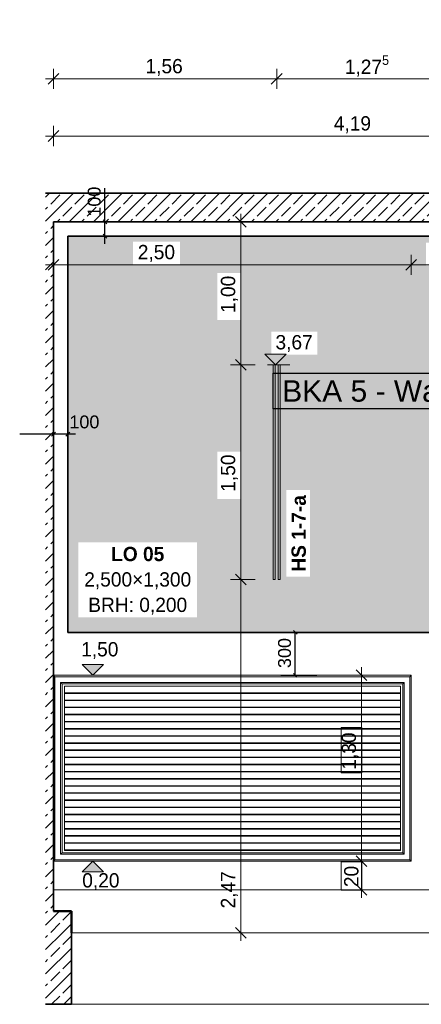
# Model space of a CAD drawing. Extents: x -22247 to 417655, y -187892 to 17509.
# Tile 47 of 62: x 377440 to 380246, y -185776 to -178892. Entities that reach past the tile are written whole.
import ezdxf
from ezdxf.lldxf.tags import DXFTag

# ---------------------------------------------------------------- set-up
doc = ezdxf.new("R2010")
doc.units = 0
doc.header["$LTSCALE"] = 50
doc.layers.get('0').update_dxf_attribs({"lineweight": 25})
for name, color, linetype, lineweight in [('01 Bemaßung einbauteile', 7, 'Continuous', 25), ('01AFU Allgemein Bemaßung', 7, 'Continuous', 25), ('20 Außenwände', 7, 'Continuous', 25), ('20 Bodenplatte', 7, 'Continuous', 25), ('20 Dach Stb-Decke', 7, 'Continuous', 25), ('20 Einbauteile - Halfenschienen', 7, 'Continuous', 25), ('20 Fenster als Fassade', 7, 'Continuous', 25), ('20 Fenster Texte', 7, 'Continuous', 25), ('20 Fundament', 7, 'Continuous', 25), ('20 Innenwände', 7, 'Continuous', 25), ('H_Mass', 7, 'Continuous', 25), ('X_Geometrie', 7, 'Continuous', 25), ('X_Text', 7, 'Continuous', 25)]:
    doc.layers.add(name, color=color, linetype=linetype, lineweight=lineweight)
doc.layers.add('H_Fläschenheizung', color=7, linetype='Continuous', lineweight=35, true_color=0xff9393)
doc.styles.add('ERSTELLTER_STIL_2', font='GOTHIC.TTF')
doc.styles.add('ERSTELLTER_STIL_3', font='txt')
doc.styles.get("Standard").update_dxf_attribs({"font": 'txt.shx'})
tags = doc.linetypes.add('Untersicht', pattern=[0.4, 0.3, -0.1]).pattern_tags.tags
tags[6:7] = [DXFTag(74, 4), DXFTag(75, 0), DXFTag(340, '0'), DXFTag(46, 1.0), DXFTag(50, 0.0), DXFTag(44, 0.0), DXFTag(45, 0.0)]
tags[4:5] = [DXFTag(74, 4), DXFTag(75, 0), DXFTag(340, '0'), DXFTag(46, 1.0), DXFTag(50, 0.0), DXFTag(44, 0.0), DXFTag(45, 0.0)]
tags = doc.linetypes.add('Wipeout_Contour', pattern=[1, 0, -1]).pattern_tags.tags
tags[6:7] = [DXFTag(74, 4), DXFTag(75, 0), DXFTag(340, '0'), DXFTag(46, 1.0), DXFTag(50, 0.0), DXFTag(44, 0.0), DXFTag(45, 0.0)]
tags[4:5] = [DXFTag(74, 4), DXFTag(75, 0), DXFTag(340, '0'), DXFTag(46, 1.0), DXFTag(50, 0.0), DXFTag(44, 0.0), DXFTag(45, 0.0)]
pattern_1 = [(45, (381601.56, -184975.84), (-84.8528, 84.8528), []), (45, (381559.14, -184933.41), (-84.8528, 84.8528), [90, -30])]

# ---------------------------------------------------------------- blocks, each defined once
blk = doc.blocks.new('Schraffur_A07DSF0SVH', base_point=(377775.8, -183175.8))
at = {"ltscale": 0.35}
for points in [[(385534.1, -180405.8), (378230.6, -180443.3), (377775.8, -180405.8)], [(377775.8, -180405.8), (378230.6, -180443.3), (377849.2, -182547)], [(377775.8, -180405.8), (377849.2, -182547), (377775.8, -183175.8)], [(385534.1, -180405.8), (378560.6, -180443.3), (378230.6, -180443.3)], [(385534.1, -180405.8), (380279.6, -180452.4), (378560.6, -180443.3)], [(385534.1, -180405.8), (380493.9, -180452.4), (380279.6, -180452.4)], [(385534.1, -180405.8), (380972, -180452.5), (380493.9, -180452.4)], [(385534.1, -180405.8), (381186.3, -180452.5), (380972, -180452.5)], [(385534.1, -180405.8), (381802.4, -180452.5), (381186.3, -180452.5)], [(385534.1, -180405.8), (382016.7, -180452.5), (381802.4, -180452.5)], [(385534.1, -180405.8), (382895.5, -180443.3), (382016.7, -180452.5)], [(385534.1, -180405.8), (383225.5, -180443.3), (382895.5, -180443.3)], [(385534.1, -180405.8), (384317.9, -180452.5), (383225.5, -180443.3)], [(385534.1, -180405.8), (384532.2, -180452.5), (384317.9, -180452.5)], [(385534.1, -180405.8), (384753.7, -180449.1), (384532.2, -180452.5)], [(385534.1, -180405.8), (384968, -180449.1), (384753.7, -180449.1)], [(385534.1, -180405.8), (385240.9, -180458.4), (384968, -180449.1)], [(385534.1, -180405.8), (385401.8, -180441.6), (385240.9, -180458.4)], [(385534.1, -180405.8), (385492.3, -180441.6), (385401.8, -180441.6)], [(385534.1, -180405.8), (385534.1, -181675.8), (385492.3, -180547.2)], [(385534.1, -180405.8), (385492.3, -180547.2), (385492.3, -180441.6)], [(378230.6, -180443.3), (377849.2, -182547), (378230.6, -180603.3)], [(380279.6, -180452.4), (378560.6, -180603.3), (378560.6, -180443.3)], [(380279.6, -180452.4), (378821.5, -180662.6), (378560.6, -180603.3)], [(380279.6, -180452.4), (378981.5, -180662.6), (378821.5, -180662.6)], [(380279.6, -180452.4), (379196.9, -181072.4), (378981.5, -180992.5)], [(380279.6, -180452.4), (378981.5, -180992.5), (378981.5, -180662.6)], [(380279.6, -180452.4), (379518.3, -181072.4), (379196.9, -181072.4)], [(380279.6, -180452.4), (380279.6, -180612.4), (379518.3, -181234.2)], [(380279.6, -180452.4), (379518.3, -181234.2), (379518.3, -181072.4)], [(380493.9, -180452.4), (380972, -180452.5), (380493.9, -180612.4)], [(380493.9, -180612.4), (380573.9, -180592.1), (380972, -180452.5)], [(380573.9, -180592.1), (380972, -180452.5), (380972, -180592.1)], [(381186.3, -180592.1), (381186.3, -180452.5), (381802.4, -180452.5)], [(381186.3, -180592.1), (381802.4, -180452.5), (381561.7, -180592.1)], [(381561.7, -180592.1), (381802.4, -180452.5), (381561.7, -180752.1)], [(381802.4, -180452.5), (381561.7, -180752.1), (381797.1, -180744.5)], [(381802.4, -180612.5), (381797.1, -180744.5), (381802.4, -180452.5)], [(382016.7, -180612.5), (382119.1, -180744.5), (382895.5, -180443.3)], [(382016.7, -180452.5), (382895.5, -180443.3), (382016.7, -180612.5)], [(382119.1, -180744.5), (382895.5, -180443.3), (382119.1, -180906.5)], [(382895.5, -180443.3), (382119.1, -180906.5), (382375.8, -180770.2)], [(382895.5, -180603.3), (382375.8, -180770.2), (382895.5, -180443.3)], [(383225.5, -180603.3), (383225.5, -180443.3), (384317.9, -180452.5)], [(383225.5, -180603.3), (384317.9, -180452.5), (383529.4, -181181.3)], [(383529.4, -181181.3), (384061.7, -180730), (384317.9, -180452.5)], [(384061.7, -180730), (384317.9, -180452.5), (384221.7, -180730)], [(384221.7, -181060), (384297.9, -181372.5), (384317.9, -180452.5)], [(384317.9, -180452.5), (384221.7, -180730), (384221.7, -181060)], [(384297.9, -181372.5), (384317.9, -180452.5), (384297.9, -181538.3)], [(384317.9, -180452.5), (384297.9, -181538.3), (384317.9, -180612.5)], [(384753.7, -180449.1), (384753.7, -180589.5), (384532.2, -180589.5)], [(384753.7, -180449.1), (384532.2, -180589.5), (384532.2, -180452.5)], [(385240.9, -180458.4), (384968, -180589.5), (384968, -180449.1)], [(385240.9, -180458.4), (385171.4, -180589.5), (384968, -180589.5)], [(385240.9, -180458.4), (385240.9, -180618.4), (385171.4, -180749.5)], [(385240.9, -180458.4), (385171.4, -180749.5), (385171.4, -180589.5)], [(385401.8, -180458.4), (385240.9, -180458.4), (385401.8, -180441.6)], [(385534.1, -181675.8), (385455.2, -180618.4), (385492.3, -180547.2)], [(385492.3, -180547.2), (385455.2, -180618.4), (385455.2, -180547.2)], [(377849.2, -182547), (378230.6, -180603.3), (378679.2, -182547)], [(378230.6, -180603.3), (378679.2, -182547), (378560.6, -180603.3)], [(378679.2, -182547), (378560.6, -180603.3), (378821.5, -180662.6)], [(379518.3, -181234.2), (380488.1, -183175.8), (380279.6, -180612.4)], [(380488.1, -183175.8), (380279.6, -180612.4), (380488.1, -181675.8)], [(380279.6, -180612.4), (380488.1, -181675.8), (380493.9, -180612.4)], [(380488.1, -181675.8), (380493.9, -180612.4), (380950.6, -181483.9)], [(380573.9, -180752.1), (380493.9, -180612.4), (380573.9, -180592.1)], [(380950.6, -181483.9), (380573.9, -180752.1), (380493.9, -180612.4)], [(381802.4, -180612.5), (382119.1, -180744.5), (381797.1, -180744.5)], [(381802.4, -180612.5), (382016.7, -180612.5), (382119.1, -180744.5)], [(382895.5, -180603.3), (382983, -180770.2), (382375.8, -180770.2)], [(383225.5, -180603.3), (382983, -180770.2), (382895.5, -180603.3)], [(383225.5, -180603.3), (383529.4, -181395.6), (382983, -180934.4)], [(383225.5, -180603.3), (382983, -180934.4), (382983, -180770.2)], [(383225.5, -180603.3), (383529.4, -181181.3), (383529.4, -181395.6)], [(384297.9, -181538.3), (384317.9, -180612.5), (384627.1, -180888.7)], [(384317.9, -180612.5), (384627.1, -180888.7), (384530.1, -180749.5)], [(384530.1, -180749.5), (384317.9, -180612.5), (384530.1, -180612.5)], [(385534.1, -181675.8), (385171.4, -180749.5), (385240.9, -180618.4)], [(385534.1, -181675.8), (385240.9, -180618.4), (385455.2, -180618.4)], [(378821.5, -182242.5), (378821.5, -180662.6), (378679.2, -183070.2)], [(378821.5, -180662.6), (378679.2, -183070.2), (378679.2, -182547)], [(378821.5, -180992.5), (378821.5, -182242.5), (378821.5, -180662.6)], [(380948, -180884.2), (380950.6, -181483.9), (380573.9, -180752.1)], [(380948, -180884.2), (380573.9, -180752.1), (380948, -180752.1)], [(381561.7, -180752.1), (381271.4, -181321.9), (381269.9, -180884.2)], [(381561.7, -180752.1), (381269.9, -180884.2), (381269.9, -180752.1)], [(381797.1, -181506.5), (381271.4, -181483.9), (381561.7, -180752.1)], [(381271.4, -181483.9), (381561.7, -180752.1), (381271.4, -181321.9)], [(381561.7, -180752.1), (381797.1, -180744.5), (381797.1, -181506.5)], [(381797.1, -180744.5), (381797.1, -181506.5), (381797.1, -180906.5)], [(383689.4, -181181.3), (383529.4, -181181.3), (384061.7, -180730)], [(383689.4, -181395.6), (383735, -181372.5), (384061.7, -180730)], [(383689.4, -181181.3), (384061.7, -180730), (383689.4, -181395.6)], [(383735, -181372.5), (384061.7, -180730), (384061.7, -181060)], [(384627.1, -180888.7), (384530.1, -180749.5), (384627.1, -180749.5)], [(385534.1, -181675.8), (385079.8, -180888.7), (385171.4, -180749.5)], [(385171.4, -180749.5), (385079.8, -180888.7), (385079.8, -180749.5)], [(382119.1, -180906.5), (382375.8, -180770.2), (382250.8, -181362.1)], [(382375.8, -180770.2), (382250.8, -181362.1), (382375.8, -180934.4)], [(381269.9, -180884.2), (380950.6, -181321.9), (380948, -180884.2)], [(380950.6, -181321.9), (380948, -180884.2), (380950.6, -181483.9)], [(381271.4, -181321.9), (381269.9, -180884.2), (380950.6, -181321.9)], [(385534.1, -181675.8), (384297.9, -181538.3), (384627.1, -180888.7)], [(385534.1, -181675.8), (384627.1, -180888.7), (385079.8, -180888.7)], [(382119.1, -180906.5), (382117.9, -181344.5), (381797.1, -181344.5)], [(382119.1, -180906.5), (381797.1, -181344.5), (381797.1, -180906.5)], [(381797.1, -181506.5), (381797.1, -180906.5), (381797.1, -181344.5)], [(382119.1, -180906.5), (382250.8, -181526.3), (382117.9, -181506.5)], [(382119.1, -180906.5), (382117.9, -181506.5), (382117.9, -181344.5)], [(382119.1, -180906.5), (382250.8, -181362.1), (382250.8, -181526.3)], [(382250.8, -181362.1), (382375.8, -180934.4), (382859.3, -181362.1)], [(382375.8, -180934.4), (382859.3, -181362.1), (382983, -180934.4)], [(382859.3, -181362.1), (382983, -180934.4), (382859.3, -181526.3)], [(382983, -180934.4), (382859.3, -181526.3), (383529.4, -181395.6)], [(378981.5, -181912.6), (378981.5, -180992.5), (378821.5, -181912.6)], [(378981.5, -180992.5), (378821.5, -181912.6), (378821.5, -180992.5)], [(378821.5, -181912.6), (378821.5, -180992.5), (378821.5, -182242.5)], [(379196.9, -181072.4), (378981.5, -181912.6), (378981.5, -180992.5)], [(379196.9, -181234.2), (378981.5, -182242.5), (379196.9, -181072.4)], [(378981.5, -182242.5), (379196.9, -181072.4), (378981.5, -181912.6)], [(383735, -181372.5), (384061.7, -181060), (384297.9, -181372.5)], [(384061.7, -181060), (384221.7, -181060), (384297.9, -181372.5)], [(379303.6, -182787.3), (379196.9, -181234.2), (378981.5, -182242.5)], [(379303.6, -182179.9), (379303.6, -182787.3), (379196.9, -181234.2)], [(379518.3, -181234.2), (379303.6, -182179.9), (379196.9, -181234.2)], [(379518.3, -181234.2), (379467.8, -182179.9), (379303.6, -182179.9)], [(379467.8, -182787.3), (379518.3, -181234.2), (380488.1, -183175.8)], [(379518.3, -181234.2), (379467.8, -182787.3), (379467.8, -182179.9)], [(383735, -181538.3), (383689.4, -181395.6), (383735, -181372.5)], [(382859.3, -181526.3), (383529.4, -181395.6), (383735, -181538.3)], [(383529.4, -181395.6), (383735, -181538.3), (383689.4, -181395.6)], [(385534.1, -181675.8), (380488.1, -181675.8), (380950.6, -181483.9)], [(385534.1, -181675.8), (380950.6, -181483.9), (381271.4, -181483.9)], [(385534.1, -181675.8), (381271.4, -181483.9), (381797.1, -181506.5)], [(385534.1, -181675.8), (381797.1, -181506.5), (382250.8, -181526.3)], [(382250.8, -181526.3), (381797.1, -181506.5), (382117.9, -181506.5)], [(385534.1, -181675.8), (382250.8, -181526.3), (382859.3, -181526.3)], [(385534.1, -181675.8), (382859.3, -181526.3), (383735, -181538.3)], [(385534.1, -181675.8), (383735, -181538.3), (384297.9, -181538.3)], [(378679.2, -183070.2), (379303.6, -182787.3), (378821.5, -182242.5)], [(379303.6, -182787.3), (378821.5, -182242.5), (378981.5, -182242.5)], [(377849.2, -182547), (377775.8, -183175.8), (377849.2, -183070.2)], [(380488.1, -183175.8), (378679.2, -183070.2), (379303.6, -182787.3)], [(380488.1, -183175.8), (379303.6, -182787.3), (379467.8, -182787.3)], [(377775.8, -183175.8), (377849.2, -183070.2), (380488.1, -183175.8)], [(377849.2, -183070.2), (380488.1, -183175.8), (378679.2, -183070.2)]]:
    blk.add_solid(points, dxfattribs=at)
blk = doc.blocks.new('-D195')
at = {"layer": '01AFU Allgemein Bemaßung', "color": 7, "linetype": 'Continuous', "lineweight": 13, "ltscale": 3.71293e-05}
for p, q in [((377.6758, -180.6762), (377.6758, -180.5355)), ((380.1758, -180.6762), (380.1758, -180.5355)), ((377.6196, -180.6058), (377.6758, -180.6058)), ((377.7133, -180.5683), (377.6383, -180.6433)), ((377.6758, -180.6058), (380.1758, -180.6058)), ((380.2133, -180.5683), (380.1383, -180.6433))]:
    blk.add_line(p, q, dxfattribs=at)
at = {"layer": '01AFU Allgemein Bemaßung', "color": 7, "lineweight": 13, "ltscale": 3.71293e-05, "insert": (378.2648, -180.5858), "char_height": 0.1, "attachment_point": 7, "style": 'ERSTELLTER_STIL_2'}
blk.add_mtext('\\A1;{\\pql;\\fCentury Gothic|b0|i0|c0|p0;\\W1.000000;2,50}', dxfattribs=at)
blk = doc.blocks.new('-D196')
at = {"layer": '01AFU Allgemein Bemaßung', "color": 7, "linetype": 'Continuous', "lineweight": 13, "ltscale": 3.71293e-05}
for p, q in [((380.1758, -180.6762), (380.1758, -180.5355)), ((380.2133, -180.5683), (380.1383, -180.6433)), ((380.1758, -180.6058), (380.6071, -180.6058)), ((380.6446, -180.5683), (380.5696, -180.6433))]:
    blk.add_line(p, q, dxfattribs=at)
at = {"layer": '01AFU Allgemein Bemaßung', "color": 7, "lineweight": 13, "ltscale": 3.71293e-05, "insert": (380.3132, -180.5858), "char_height": 0.1, "attachment_point": 7, "style": 'ERSTELLTER_STIL_2'}
blk.add_mtext('\\A1;{\\pql;\\fCentury Gothic|b0|i0|c0|p0;\\W1.000000;43}', dxfattribs=at)
blk = doc.blocks.new('-D197')
at = {"layer": '01AFU Allgemein Bemaßung', "color": 7, "linetype": 'Continuous', "lineweight": 13, "ltscale": 3.71293e-05}
for p, q in [((380.6071, -180.6762), (380.6071, -180.5355)), ((380.1758, -180.6058), (380.6071, -180.6058)), ((380.6446, -180.5683), (380.5696, -180.6433)), ((380.6071, -180.6058), (381.5671, -180.6058)), ((381.6046, -180.5683), (381.5296, -180.6433))]:
    blk.add_line(p, q, dxfattribs=at)
at = {"layer": '01AFU Allgemein Bemaßung', "color": 7, "lineweight": 13, "ltscale": 3.71293e-05, "char_height": 0.1, "attachment_point": 7, "style": 'ERSTELLTER_STIL_2'}
for s, insert in [('\\A1;{\\pql;\\fCentury Gothic|b0|i0|c0|p0;\\W1.000000;96}', (381.0089, -180.5858)), ('\\A1;{\\pql;\\fCentury Gothic|b0|i0|c0|p0;\\W1.000000;Rohbaubreite}', (380.6165, -180.7258))]:
    blk.add_mtext(s, dxfattribs=dict(at, insert=insert))
blk = doc.blocks.new('-D203')
at = {"layer": '01 Bemaßung einbauteile', "color": 200, "linetype": 'Continuous', "lineweight": 18, "ltscale": 0.000188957, "true_color": 0xd600ff}
for p, q in [((377.6758, -179.7762), (377.6758, -179.6355)), ((381.8666, -179.7762), (381.8666, -179.6355)), ((377.6196, -179.7058), (377.6758, -179.7058)), ((377.7133, -179.6683), (377.6383, -179.7433)), ((377.6758, -179.7058), (381.8666, -179.7058)), ((381.9041, -179.6683), (381.8291, -179.7433))]:
    blk.add_line(p, q, dxfattribs=at)
at = {"layer": '01 Bemaßung einbauteile', "color": 200, "lineweight": 18, "ltscale": 0.000188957, "true_color": 0xd600ff, "insert": (379.6343, -179.6858), "char_height": 0.1, "attachment_point": 7, "style": 'ERSTELLTER_STIL_2'}
blk.add_mtext('\\A1;{\\pql;\\fCentury Gothic|b0|i0|c0|p0;\\W1.000000;4,19}', dxfattribs=at)
blk = doc.blocks.new('-D210')
at = {"layer": '01 Bemaßung einbauteile', "color": 200, "linetype": 'Continuous', "lineweight": 18, "ltscale": 0.000188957, "true_color": 0xd600ff}
for p, q in [((377.6758, -179.3762), (377.6758, -179.2355)), ((379.2354, -179.3762), (379.2354, -179.2355)), ((377.6196, -179.3058), (377.6758, -179.3058)), ((377.7133, -179.2683), (377.6383, -179.3433)), ((377.6758, -179.3058), (379.2354, -179.3058)), ((379.2729, -179.2683), (379.1979, -179.3433))]:
    blk.add_line(p, q, dxfattribs=at)
at = {"layer": '01 Bemaßung einbauteile', "color": 200, "lineweight": 18, "ltscale": 0.000188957, "true_color": 0xd600ff, "insert": (378.3187, -179.2858), "char_height": 0.1, "attachment_point": 7, "style": 'ERSTELLTER_STIL_2'}
blk.add_mtext('\\A1;{\\pql;\\fCentury Gothic|b0|i0|c0|p0;\\W1.000000;1,56}', dxfattribs=at)
blk = doc.blocks.new('-D211')
at = {"layer": '01 Bemaßung einbauteile', "color": 200, "linetype": 'Continuous', "lineweight": 18, "ltscale": 0.000188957, "true_color": 0xd600ff}
for p, q in [((379.2354, -179.3762), (379.2354, -179.2355)), ((379.2729, -179.2683), (379.1979, -179.3433)), ((379.2354, -179.3058), (380.5126, -179.3058)), ((380.5501, -179.2683), (380.4751, -179.3433))]:
    blk.add_line(p, q, dxfattribs=at)
at = {"layer": '01 Bemaßung einbauteile', "color": 200, "lineweight": 18, "ltscale": 0.000188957, "true_color": 0xd600ff, "insert": (379.7113, -179.301), "char_height": 0.1, "attachment_point": 7, "style": 'ERSTELLTER_STIL_2'}
blk.add_mtext('\\A1;{\\pql;\\fCentury Gothic|b0|i0|c0|p0;\\W1.000000;1,27\\fCentury Gothic|b0|i0|c0|p0;\\W1.000000;\\A1{\\H.66x;\\S5^  ;}}', dxfattribs=at)
blk = doc.blocks.new('-D212')
at = {"layer": '01 Bemaßung einbauteile', "color": 200, "linetype": 'Continuous', "lineweight": 18, "ltscale": 0.000188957, "true_color": 0xd600ff}
for p, q in [((380.5126, -179.3762), (380.5126, -179.2355)), ((381.6616, -179.3762), (381.6616, -179.2355)), ((379.2354, -179.3058), (380.5126, -179.3058)), ((380.5501, -179.2683), (380.4751, -179.3433)), ((380.5126, -179.3058), (381.6616, -179.3058)), ((381.6991, -179.2683), (381.6241, -179.3433))]:
    blk.add_line(p, q, dxfattribs=at)
at = {"layer": '01 Bemaßung einbauteile', "color": 200, "lineweight": 18, "ltscale": 0.000188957, "true_color": 0xd600ff, "insert": (380.9502, -179.2858), "char_height": 0.1, "attachment_point": 7, "style": 'ERSTELLTER_STIL_2'}
blk.add_mtext('\\A1;{\\pql;\\fCentury Gothic|b0|i0|c0|p0;\\W1.000000;1,15}', dxfattribs=at)
blk = doc.blocks.new('Verdeckungsfläche_A06WQNSS1A', base_point=(379.6865, -184.9781))
at = {"color": 254, "linetype": 'Wipeout_Contour', "lineweight": 0, "ltscale": 0.062729, "true_color": 0xd6d6d6}
for p, q in [((379.8294, -184.7788), (379.6865, -184.7788)), ((379.6865, -184.7788), (379.6865, -184.9781)), ((379.8294, -184.9781), (379.8294, -184.7788)), ((379.6865, -184.9781), (379.8294, -184.9781))]:
    blk.add_line(p, q, dxfattribs=at)
blk = doc.blocks.new('-D216')
at = {"layer": '01AFU Allgemein Bemaßung', "color": 7, "linetype": 'Continuous', "lineweight": 13, "ltscale": 3.71293e-05}
for p, q in [((379.7904, -184.7383), (379.8654, -184.8133)), ((379.8279, -184.9758), (379.8279, -184.7758)), ((379.7904, -184.9383), (379.8654, -185.0133)), ((379.8983, -184.9758), (379.7576, -184.9758)), ((379.8279, -185.0321), (379.8279, -184.9758))]:
    blk.add_line(p, q, dxfattribs=at)
at = {"layer": '01AFU Allgemein Bemaßung', "color": 254, "linetype": 'Wipeout_Contour', "lineweight": 0, "ltscale": 0.062729, "true_color": 0xd6d6d6}
blk.add_blockref('Verdeckungsfläche_A06WQNSS1A', (379.6865, -184.9781), dxfattribs=at)
at = {"layer": '01AFU Allgemein Bemaßung', "color": 7, "lineweight": 13, "ltscale": 3.71293e-05, "insert": (379.8079, -184.9567), "char_height": 0.1, "attachment_point": 7, "rotation": 90, "style": 'ERSTELLTER_STIL_2'}
blk.add_mtext('\\A1;{\\pql;\\fCentury Gothic|b0|i0|c0|p0;\\W1.000000;20}', dxfattribs=at)
blk = doc.blocks.new('Verdeckungsfläche_A06WQNSP1A', base_point=(379.6865, -184.1567))
at = {"color": 254, "linetype": 'Wipeout_Contour', "lineweight": 0, "ltscale": 0.062672, "true_color": 0xd6d6d6}
for p, q in [((379.8294, -183.8401), (379.6865, -183.8401)), ((379.6865, -183.8401), (379.6865, -184.1567)), ((379.8294, -184.1567), (379.8294, -183.8401)), ((379.6865, -184.1567), (379.8294, -184.1567))]:
    blk.add_line(p, q, dxfattribs=at)
blk = doc.blocks.new('-D217')
at = {"layer": '01AFU Allgemein Bemaßung', "color": 7, "linetype": 'Continuous', "lineweight": 13, "ltscale": 3.71293e-05}
for p, q in [((379.8654, -183.5133), (379.7904, -183.4383)), ((379.8279, -183.4758), (379.8279, -183.4196)), ((379.8983, -183.4758), (379.7576, -183.4758)), ((379.8279, -184.7758), (379.8279, -183.4758)), ((379.7904, -184.7383), (379.8654, -184.8133)), ((379.8983, -184.7758), (379.7576, -184.7758)), ((379.8279, -184.9758), (379.8279, -184.7758))]:
    blk.add_line(p, q, dxfattribs=at)
at = {"layer": '01AFU Allgemein Bemaßung', "color": 254, "linetype": 'Wipeout_Contour', "lineweight": 0, "ltscale": 0.062672, "true_color": 0xd6d6d6}
blk.add_blockref('Verdeckungsfläche_A06WQNSP1A', (379.6865, -184.1567), dxfattribs=at)
at = {"layer": '01AFU Allgemein Bemaßung', "color": 7, "lineweight": 13, "ltscale": 3.71293e-05, "insert": (379.8079, -184.1353), "char_height": 0.1, "attachment_point": 7, "rotation": 90, "style": 'ERSTELLTER_STIL_2'}
blk.add_mtext('\\A1;{\\pql;\\fCentury Gothic|b0|i0|c0|p0;\\W1.000000;1,30}', dxfattribs=at)
blk = doc.blocks.new('-D218')
at = {"layer": '01 Bemaßung einbauteile', "color": 200, "linetype": 'Continuous', "lineweight": 18, "ltscale": 0.000188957, "true_color": 0xd600ff}
for p, q in [((379.084, -182.8058), (378.9137, -182.8058)), ((378.9465, -182.7683), (379.0215, -182.8433)), ((378.984, -185.2758), (378.984, -182.8058)), ((379.084, -185.2758), (378.9137, -185.2758)), ((378.9465, -185.2383), (379.0215, -185.3133)), ((378.984, -185.3321), (378.984, -185.2758))]:
    blk.add_line(p, q, dxfattribs=at)
at = {"layer": '01 Bemaßung einbauteile', "color": 200, "lineweight": 18, "ltscale": 0.000188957, "true_color": 0xd600ff, "insert": (378.964, -185.1057), "char_height": 0.1, "attachment_point": 7, "rotation": 90, "style": 'ERSTELLTER_STIL_2'}
blk.add_mtext('\\A1;{\\pql;\\fCentury Gothic|b0|i0|c0|p0;\\W1.000000;2,47}', dxfattribs=at)
blk = doc.blocks.new('-D219')
at = {"layer": '01 Bemaßung einbauteile', "color": 200, "linetype": 'Continuous', "lineweight": 18, "ltscale": 0.000188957, "true_color": 0xd600ff}
for p, q in [((379.084, -181.3058), (378.9137, -181.3058)), ((378.9465, -181.2683), (379.0215, -181.3433)), ((378.984, -182.8058), (378.984, -181.3058)), ((379.084, -182.8058), (378.9137, -182.8058)), ((378.9465, -182.7683), (379.0215, -182.8433))]:
    blk.add_line(p, q, dxfattribs=at)
at = {"layer": '01 Bemaßung einbauteile', "color": 200, "lineweight": 18, "ltscale": 0.000188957, "true_color": 0xd600ff, "insert": (378.964, -182.1927), "char_height": 0.1, "attachment_point": 7, "rotation": 90, "style": 'ERSTELLTER_STIL_2'}
blk.add_mtext('\\A1;{\\pql;\\fCentury Gothic|b0|i0|c0|p0;\\W1.000000;1,50}', dxfattribs=at)
blk = doc.blocks.new('-D220')
at = {"layer": '01 Bemaßung einbauteile', "color": 200, "linetype": 'Continuous', "lineweight": 18, "ltscale": 0.000188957, "true_color": 0xd600ff}
for p, q in [((379.0215, -180.3433), (378.9465, -180.2683)), ((378.984, -180.3058), (378.984, -180.2496)), ((379.0543, -180.3058), (378.884, -180.3058)), ((378.984, -181.3058), (378.984, -180.3058)), ((379.084, -181.3058), (378.9137, -181.3058)), ((378.9465, -181.2683), (379.0215, -181.3433))]:
    blk.add_line(p, q, dxfattribs=at)
at = {"layer": '01 Bemaßung einbauteile', "color": 200, "lineweight": 18, "ltscale": 0.000188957, "true_color": 0xd600ff, "insert": (378.964, -180.9427), "char_height": 0.1, "attachment_point": 7, "rotation": 90, "style": 'ERSTELLTER_STIL_2'}
blk.add_mtext('\\A1;{\\pql;\\fCentury Gothic|b0|i0|c0|p0;\\W1.000000;1,00}', dxfattribs=at)
blk = doc.blocks.new('Maß_A06WQO0R1A', base_point=(379245, -183489.1))
at = {"ltscale": 0.000976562}
for p, q in [((379351.7, -183162.6), (379378.3, -183189.1)), ((379265, -183175.8), (379515, -183175.8)), ((379365, -183475.8), (379365, -183175.8)), ((379265, -183475.8), (379515, -183475.8)), ((379351.7, -183462.6), (379378.3, -183489.1))]:
    blk.add_line(p, q, dxfattribs=at)
at = {"ltscale": 0.000976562, "insert": (379245, -183425.1), "char_height": 90, "attachment_point": 1, "rotation": 90}
blk.add_mtext('{\\fArial;300}', dxfattribs=at)
blk = doc.blocks.new('Maß_A06WQO0S1A', base_point=(377439.6, -181890))
at = {"ltscale": 0.000976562}
for p, q in [((377675.8, -181890), (377675.8, -181640)), ((377775.8, -181890), (377775.8, -181640)), ((377689.1, -181776.7), (377662.6, -181803.3)), ((377789.1, -181776.7), (377762.6, -181803.3)), ((377828.8, -181790), (377439.6, -181790))]:
    blk.add_line(p, q, dxfattribs=at)
at = {"ltscale": 0.000976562, "insert": (377786.7, -181659.4), "char_height": 90, "attachment_point": 1}
blk.add_mtext('{\\fArial;100}', dxfattribs=at)
blk = doc.blocks.new('Maß_A06WQO0U1A', base_point=(377885, -180458.9))
at = {"ltscale": 0.000976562}
for p, q in [((378035, -180458.9), (378035, -180069.6)), ((378135, -180305.8), (377885, -180305.8)), ((378048.3, -180319.1), (378021.7, -180292.6)), ((378135, -180405.8), (377885, -180405.8)), ((378048.3, -180419.1), (378021.7, -180392.6))]:
    blk.add_line(p, q, dxfattribs=at)
at = {"ltscale": 0.000976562, "insert": (377915, -180269.5), "char_height": 90, "attachment_point": 1, "rotation": 90}
blk.add_mtext('{\\fArial;100}', dxfattribs=at)
blk = doc.blocks.new('Bauteilbeschriftung_A07DSF10VH', base_point=(379211.3, -181613))
at = {"linetype": 'Continuous', "ltscale": 0.25}
for p, q in [((379211.3, -181363), (380632.9, -181363)), ((379211.3, -181613), (379211.3, -181363)), ((380632.9, -181363), (380632.9, -181613)), ((380632.9, -181613), (379211.3, -181613))]:
    blk.add_line(p, q, dxfattribs=at)
at = {"ltscale": 0.25, "insert": (379273.9, -181413), "char_height": 150, "attachment_point": 1}
blk.add_mtext('{\\fArial;BKA 5 - Wand}', dxfattribs=at)

msp = doc.modelspace()

# ---------------------------------------------------------------- hatches: boundary and pattern name
at = {"layer": '01AFU Allgemein Bemaßung', "linetype": 'Continuous', "lineweight": 13, "ltscale": 3.71293e-05}
for points in [[(377950.7, -183475.8), (378025.7, -183400.8), (377875.7, -183400.8)], [(377950.7, -184775.8), (377875.7, -184850.8), (378025.7, -184850.8)]]:
    msp.add_hatch(color=7, dxfattribs=at).paths.add_polyline_path(points)
at = {"layer": '20 Bodenplatte', "linetype": 'Continuous', "lineweight": 13, "ltscale": 3.71293e-05, "true_color": 0x000100}
h = msp.add_hatch(dxfattribs=at)
h.set_pattern_fill('Beton_Stahlbeton_0003', color=98, scale=1000, style=0, pattern_type=2)
h.set_pattern_definition(pattern_1)
h.paths.add_polyline_path([(377800.9, -185125.8), (377620.4, -185125.8), (377620.4, -185275.8), (377800.9, -185275.8)])
at = {"layer": '20 Dach Stb-Decke', "linetype": 'Continuous', "lineweight": 13, "ltscale": 3.71293e-05, "true_color": 0x000100}
h = msp.add_hatch(dxfattribs=at)
h.set_pattern_fill('Beton_Stahlbeton_0003', color=98, scale=1000, style=0, pattern_type=2)
h.set_pattern_definition(pattern_1)
h.paths.add_polyline_path([(377620.4, -180105.8), (377620.4, -180305.8), (385745.8, -180305.8), (385745.8, -180105.8)])
at = {"layer": '20 Fundament', "linetype": 'Continuous', "lineweight": 13, "ltscale": 3.71293e-05, "true_color": 0x000100}
h = msp.add_hatch(dxfattribs=at)
h.set_pattern_fill('Beton_Stahlbeton_0003', color=98, scale=1000, style=0, pattern_type=2)
h.set_pattern_definition(pattern_1)
h.paths.add_polyline_path([(377800.9, -185775.8), (377800.9, -185275.8), (377620.4, -185275.8), (377620.4, -185775.8)])
at = {"layer": '20 Innenwände', "linetype": 'Continuous', "lineweight": 13, "ltscale": 3.71293e-05, "true_color": 0x000100}
h = msp.add_hatch(dxfattribs=at)
h.set_pattern_fill('Beton_Stahlbeton_0003', color=98, scale=1000, style=0, pattern_type=2)
h.set_pattern_definition(pattern_1)
h.paths.add_polyline_path([(377675.8, -185125.8), (377675.8, -180305.8), (377620.4, -180305.8), (377620.4, -185125.8)])

# ---------------------------------------------------------------- linework, layer by layer
at = {"layer": '01 Bemaßung einbauteile', "color": 200, "linetype": 'Continuous', "lineweight": 18, "ltscale": 0.000188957, "true_color": 0xd600ff}
for p, q in [((379226.9, -181305.8), (379151.9, -181230.8)), ((379151.9, -181230.8), (379301.9, -181230.8)), ((379301.9, -181230.8), (379226.9, -181305.8)), ((379226.9, -181305.8), (379170.6, -181305.8)), ((379226.9, -181305.8), (379326.9, -181305.8))]:
    msp.add_line(p, q, dxfattribs=at)
at = {"layer": '01AFU Allgemein Bemaßung', "color": 7, "linetype": 'Continuous', "lineweight": 13, "ltscale": 3.71293e-05}
for p, q in [((377950.7, -183475.8), (377875.7, -183400.8)), ((377875.7, -183400.8), (378025.7, -183400.8)), ((378025.7, -183400.8), (377950.7, -183475.8)), ((377950.7, -183475.8), (377894.4, -183475.8)), ((377950.7, -183475.8), (378006.9, -183475.8)), ((377950.7, -184775.8), (377875.7, -184850.8)), ((377950.7, -184775.8), (377894.4, -184775.8)), ((377950.7, -184775.8), (378006.9, -184775.8)), ((378025.7, -184850.8), (377950.7, -184775.8)), ((377875.7, -184850.8), (378025.7, -184850.8))]:
    msp.add_line(p, q, dxfattribs=at)
at = {"layer": '20 Außenwände', "color": 7, "linetype": 'Continuous', "lineweight": 18, "ltscale": 0.000188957}
for p, q in [((377675.8, -183475.8), (380175.8, -183475.8)), ((380175.8, -183475.8), (380175.8, -184775.8)), ((380175.8, -184775.8), (377675.8, -184775.8))]:
    msp.add_line(p, q, dxfattribs=at)
at = {"layer": '20 Bodenplatte', "color": 7, "linetype": 'Continuous', "lineweight": 50, "ltscale": 0.03125}
for q in [(377675.8, -185125.8), (377800.9, -185275.8)]:
    msp.add_line((377800.9, -185125.8), q, dxfattribs=at)
at = {"layer": '20 Dach Stb-Decke', "color": 7, "linetype": 'Continuous', "lineweight": 35, "ltscale": 0.005252}
for p, q in [((385745.8, -180105.8), (377620.4, -180105.8)), ((385745.8, -180305.8), (377675.8, -180305.8))]:
    msp.add_line(p, q, dxfattribs=at)
at = {"layer": '20 Dach Stb-Decke', "color": 30, "linetype": 'Untersicht', "lineweight": 18, "ltscale": 4.72392e-05, "true_color": 0xff7300}
msp.add_line((377675.8, -184975.8), (385801.3, -184975.8), dxfattribs=at)
at = {"layer": '20 Einbauteile - Halfenschienen', "color": 200, "linetype": 'Continuous', "lineweight": 18, "ltscale": 0.000188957, "true_color": 0xd600ff}
for p, q in [((379210.9, -181305.8), (379224.2, -181305.8)), ((379210.9, -182805.8), (379210.9, -181305.8)), ((379224.2, -182805.8), (379224.2, -181305.8)), ((379246.7, -182805.8), (379246.7, -181305.8)), ((379246.7, -181305.8), (379259.9, -181305.8)), ((379259.9, -182805.8), (379259.9, -181305.8)), ((379210.9, -182805.8), (379224.2, -182805.8)), ((379246.7, -182805.8), (379259.9, -182805.8))]:
    msp.add_line(p, q, dxfattribs=at)
at = {"layer": '20 Fenster als Fassade', "color": 7, "linetype": 'Continuous', "lineweight": 18, "ltscale": 0.000188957}
for p, q in [((377675.8, -183475.8), (377677.2, -183477.2)), ((377677.2, -183477.2), (377680.8, -183480.8)), ((377680.8, -183480.8), (377685.8, -183485.8)), ((377685.8, -183485.8), (380165.8, -183485.8)), ((377685.8, -184765.8), (377685.8, -183485.8)), ((380170.8, -183480.8), (380165.8, -183485.8)), ((380165.8, -183485.8), (380165.8, -184765.8)), ((380174.5, -183477.2), (380170.8, -183480.8)), ((380175.8, -183475.8), (380174.5, -183477.2)), ((377725.8, -183525.8), (380125.8, -183525.8)), ((377725.8, -184725.8), (377725.8, -183525.8)), ((377725.8, -183525.8), (377730.8, -183530.8)), ((377730.8, -183530.8), (377734.5, -183534.5)), ((377734.5, -183534.5), (377735.8, -183535.8)), ((377735.8, -184715.8), (377735.8, -183535.8)), ((377735.8, -183535.8), (380115.8, -183535.8)), ((377751.8, -184699.8), (377751.8, -183551.8)), ((377751.8, -183551.8), (380099.8, -183551.8)), ((380099.8, -183551.8), (380099.8, -184699.8)), ((380117.2, -183534.5), (380115.8, -183535.8)), ((380115.8, -183535.8), (380115.8, -184715.8)), ((380120.8, -183530.8), (380117.2, -183534.5)), ((380125.8, -183525.8), (380120.8, -183530.8)), ((380125.8, -183525.8), (380125.8, -184725.8)), ((380099.8, -183598.5), (377751.8, -183598.5)), ((380099.8, -183602), (377751.8, -183602)), ((380099.8, -183648.5), (377751.8, -183648.5)), ((380099.8, -183651.9), (377751.8, -183651.9)), ((380099.8, -183698.4), (377751.8, -183698.4)), ((380099.8, -183701.8), (377751.8, -183701.8)), ((380099.8, -183748.3), (377751.8, -183748.3)), ((380099.8, -183751.7), (377751.8, -183751.7)), ((380099.8, -183798.2), (377751.8, -183798.2)), ((380099.8, -183801.6), (377751.8, -183801.6)), ((380099.8, -183848.1), (377751.8, -183848.1)), ((380099.8, -183851.5), (377751.8, -183851.5)), ((380099.8, -183898), (377751.8, -183898)), ((380099.8, -183901.4), (377751.8, -183901.4)), ((380099.8, -183947.9), (377751.8, -183947.9)), ((380099.8, -183951.4), (377751.8, -183951.4)), ((380099.8, -183997.8), (377751.8, -183997.8)), ((380099.8, -184001.3), (377751.8, -184001.3)), ((380099.8, -184047.8), (377751.8, -184047.8)), ((380099.8, -184051.2), (377751.8, -184051.2)), ((380099.8, -184097.7), (377751.8, -184097.7)), ((380099.8, -184101.1), (377751.8, -184101.1)), ((380099.8, -184147.6), (377751.8, -184147.6)), ((380099.8, -184151), (377751.8, -184151)), ((380099.8, -184197.5), (377751.8, -184197.5)), ((380099.8, -184200.9), (377751.8, -184200.9)), ((380099.8, -184247.4), (377751.8, -184247.4)), ((380099.8, -184250.8), (377751.8, -184250.8)), ((380099.8, -184297.3), (377751.8, -184297.3)), ((380099.8, -184300.7), (377751.8, -184300.7)), ((380099.8, -184347.2), (377751.8, -184347.2)), ((380099.8, -184350.7), (377751.8, -184350.7)), ((380099.8, -184397.1), (377751.8, -184397.1)), ((380099.8, -184400.6), (377751.8, -184400.6)), ((380099.8, -184447.1), (377751.8, -184447.1)), ((380099.8, -184450.5), (377751.8, -184450.5)), ((380099.8, -184497), (377751.8, -184497)), ((380099.8, -184500.4), (377751.8, -184500.4)), ((380099.8, -184546.9), (377751.8, -184546.9)), ((380099.8, -184550.3), (377751.8, -184550.3)), ((380099.8, -184596.8), (377751.8, -184596.8)), ((380099.8, -184600.2), (377751.8, -184600.2)), ((380099.8, -184646.7), (377751.8, -184646.7)), ((380099.8, -184650.1), (377751.8, -184650.1)), ((377725.8, -184725.8), (377730.8, -184720.8)), ((380125.8, -184725.8), (377725.8, -184725.8)), ((377730.8, -184720.8), (377734.5, -184717.2)), ((377734.5, -184717.2), (377735.8, -184715.8)), ((380115.8, -184715.8), (377735.8, -184715.8)), ((380099.8, -184696.6), (377751.8, -184696.6)), ((380099.8, -184699.8), (377751.8, -184699.8)), ((380115.8, -184715.8), (380117.2, -184717.2)), ((380117.2, -184717.2), (380120.8, -184720.8)), ((380120.8, -184720.8), (380125.8, -184725.8)), ((377675.8, -184775.8), (377677.2, -184774.5)), ((377677.2, -184774.5), (377680.8, -184770.8)), ((377680.8, -184770.8), (377685.8, -184765.8)), ((380165.8, -184765.8), (377685.8, -184765.8)), ((380165.8, -184765.8), (380170.8, -184770.8)), ((380170.8, -184770.8), (380174.5, -184774.5)), ((380174.5, -184774.5), (380175.8, -184775.8))]:
    msp.add_line(p, q, dxfattribs=at)
at = {"layer": '20 Fundament', "color": 7, "linetype": 'Continuous', "lineweight": 18, "ltscale": 0.000188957}
for p, q in [((377800.9, -185275.8), (385570.4, -185275.8)), ((377800.9, -185775.8), (385570.4, -185775.8))]:
    msp.add_line(p, q, dxfattribs=at)
at = {"layer": '20 Fundament', "color": 7, "linetype": 'Continuous', "lineweight": 35, "ltscale": 0.005252}
for p, q in [((377800.9, -185275.8), (377800.9, -185775.8)), ((377800.9, -185775.8), (377620.4, -185775.8))]:
    msp.add_line(p, q, dxfattribs=at)
at = {"layer": '20 Innenwände', "color": 7, "linetype": 'Continuous', "lineweight": 35, "ltscale": 0.005252}
msp.add_line((377675.8, -180305.8), (377675.8, -185125.8), dxfattribs=at)
at = {"layer": 'H_Fläschenheizung', "ltscale": 0.005252}
for p, q in [((377775.8, -180405.8), (377775.8, -183175.8)), ((377775.8, -180405.8), (385534.1, -180405.8)), ((377775.8, -183175.8), (380488.1, -183175.8))]:
    msp.add_line(p, q, dxfattribs=at)
at = {"layer": 'X_Geometrie', "ltscale": 0.000976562}
msp.add_line((377675.8, -180305.8), (377675.8, -180405.8), dxfattribs=at)

# ---------------------------------------------------------------- block references
at = {"layer": '01 Bemaßung einbauteile', "color": 200, "linetype": 'Continuous', "lineweight": 18, "ltscale": 0.000188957, "true_color": 0xd600ff, "xscale": 1000, "yscale": 1000, "zscale": 1000}
for name in ['-D211', '-D210', '-D212', '-D203', '-D220', '-D219', '-D218']:
    msp.add_blockref(name, (0, 0), dxfattribs=at)
at = {"layer": '01AFU Allgemein Bemaßung', "color": 7, "linetype": 'Continuous', "lineweight": 13, "ltscale": 3.71293e-05, "xscale": 1000, "yscale": 1000, "zscale": 1000}
for name in ['-D195', '-D196', '-D197', '-D217', '-D216']:
    msp.add_blockref(name, (0, 0), dxfattribs=at)
at = {"layer": 'H_Fläschenheizung', "ltscale": 0.35}
msp.add_blockref('Schraffur_A07DSF0SVH', (377775.8, -183175.8), dxfattribs=at)
at = {"layer": 'H_Mass', "ltscale": 0.000976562}
for name, p in [('Maß_A06WQO0U1A', (377885, -180458.9)), ('Maß_A06WQO0S1A', (377439.6, -181890)), ('Maß_A06WQO0R1A', (379245, -183489.1))]:
    msp.add_blockref(name, p, dxfattribs=at)
at = {"layer": 'X_Text', "ltscale": 0.25}
msp.add_blockref('Bauteilbeschriftung_A07DSF10VH', (379211.3, -181613), dxfattribs=at)

# ---------------------------------------------------------------- texts
at = {"layer": '01 Bemaßung einbauteile', "color": 200, "lineweight": 18, "ltscale": 0.000188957, "true_color": 0xd600ff, "insert": (379226.9, -181215.8), "char_height": 100, "attachment_point": 7, "style": 'ERSTELLTER_STIL_2'}
msp.add_mtext('\\A1;{\\fCentury Gothic|b0|i0|c0|p0;\\W1;3,67}', dxfattribs=at)
at = {"layer": '01 Bemaßung einbauteile', "color": 7, "linetype": 'Continuous', "lineweight": 13, "ltscale": 3.71293e-05, "insert": (379440.4, -182483.6), "char_height": 100, "attachment_point": 8, "rotation": 90, "style": 'ERSTELLTER_STIL_3'}
msp.add_mtext('\\A1;{\\fCentury Gothic|b1|i0|c0|p0;\\W1;HS 1-7-a}', dxfattribs=at)
at = {"layer": '01AFU Allgemein Bemaßung', "color": 7, "lineweight": 13, "ltscale": 3.71293e-05, "char_height": 100, "attachment_point": 7, "style": 'ERSTELLTER_STIL_2'}
for s, insert in [('\\A1;{\\fCentury Gothic|b0|i0|c0|p0;\\W1;1,50}', (377869, -183362.2)), ('\\A1;{\\fCentury Gothic|b0|i0|c0|p0;\\W1;0,20}', (377876.6, -184977.7))]:
    msp.add_mtext(s, dxfattribs=dict(at, insert=insert))
at = {"layer": '20 Fenster Texte', "color": 7, "linetype": 'Continuous', "lineweight": 13, "ltscale": 3.71293e-05, "insert": (378264.2, -183051.8), "char_height": 100, "attachment_point": 8, "line_spacing_factor": 1.065938, "style": 'ERSTELLTER_STIL_3'}
msp.add_mtext('\\A1;{\\fCentury Gothic|b1|i0|c0|p0;\\W1;LO 05\\P\\fCentury Gothic|b0|i0|c0|p0;\\W1;2,500×1,300\\P\\fCentury Gothic|b0|i0|c0|p0;\\W1;BRH: \\fCentury Gothic|b0|i0|c0|p0;\\W1;0,200}', dxfattribs=at)

doc.saveas('drawing.dxf')
